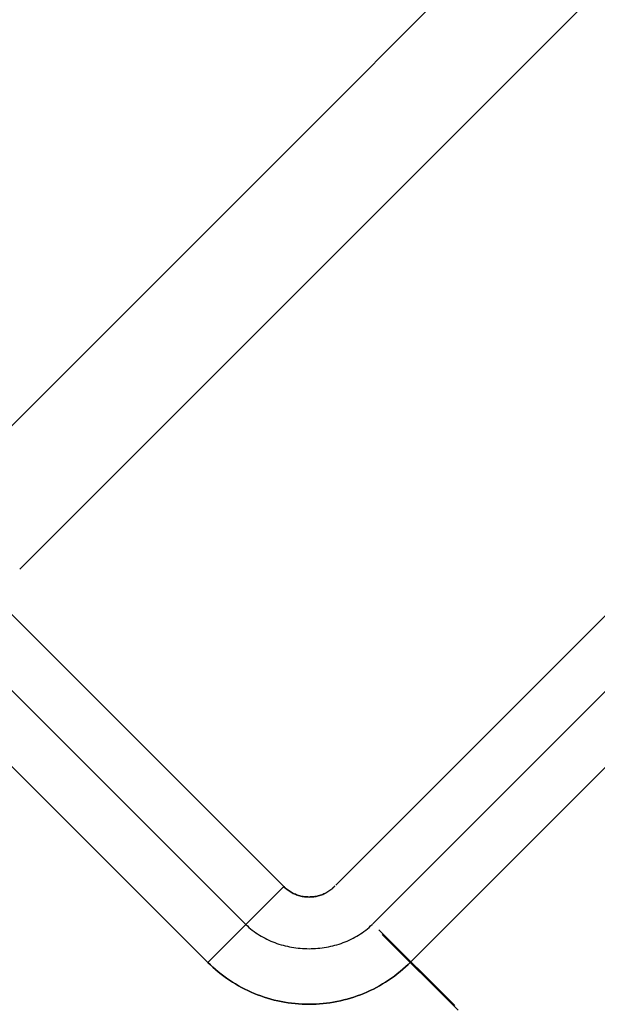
# Model space of a CAD drawing. Header units: millimetres. Extents: x -1030 to 192, y -442 to 180.
# Tile 19 of 256: x -999.59 to -991.51, y -441.96 to -428.2. Entities that reach past the tile are written whole.
import ezdxf

# ---------------------------------------------------------------- set-up
doc = ezdxf.new("R2010")
doc.units = ezdxf.units.MM
doc.header["$MEASUREMENT"] = 0
doc.layers.add('OVIDIO 120x60x72h', color=7, linetype='Continuous')

msp = doc.modelspace()

# ---------------------------------------------------------------- linework, layer by layer
at = {"layer": 'OVIDIO 120x60x72h', "extrusion": (0.2028516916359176, 0.1089792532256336, 0.9731262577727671)}
for points in [[(96.8647101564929, 1070.910786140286), (96.8647101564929, 1231.566630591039)], [(96.8647101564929, 1231.566630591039), (96.8647101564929, 1070.910786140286)]]:
    msp.add_lwpolyline(points, dxfattribs=at)
at = {"layer": 'OVIDIO 120x60x72h', "extrusion": (0.2028516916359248, 0.1089792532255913, 0.9731262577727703)}
msp.add_lwpolyline([(96.56924016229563, 1231.566630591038), (96.56924016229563, 1070.910786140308)], dxfattribs=at)
at = {"layer": 'OVIDIO 120x60x72h', "extrusion": (0.2028516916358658, 0.1089792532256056, 0.973126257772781)}
for points in [[(96.27377016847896, 1231.566630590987), (96.27377016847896, 1070.910786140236)], [(96.27377016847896, 1070.910786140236), (96.27377016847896, 1231.566630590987)]]:
    msp.add_lwpolyline(points, dxfattribs=at)
at = {"layer": 'OVIDIO 120x60x72h', "extrusion": (-0.2655604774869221, 0.8811853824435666, 0.3911393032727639)}
for points in [[(1087.22194817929, 742.6103258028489), (1040.901648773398, 682.4920302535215)], [(1040.901648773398, 682.4920302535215), (1087.22194817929, 742.6103258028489)]]:
    msp.add_lwpolyline(points, dxfattribs=at)
at = {"layer": 'OVIDIO 120x60x72h', "extrusion": (-0.2655070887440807, 0.881208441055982, 0.3911235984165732)}
for points in [[(1040.870750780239, 683.9525481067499), (1086.490486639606, 743.1726723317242)], [(1086.490486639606, 743.1726723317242), (1040.870750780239, 683.9525481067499)]]:
    msp.add_lwpolyline(points, dxfattribs=at)
at = {"layer": 'OVIDIO 120x60x72h'}
for points in [[(-964.4673416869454, -398.6343362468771), (-1000.658703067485, -434.8256976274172)], [(-963.4068309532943, -399.6948469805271), (-999.5908224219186, -435.8788384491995)], [(-995.8983962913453, -440.318122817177), (-1028.424652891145, -407.791866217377)], [(-1028.424652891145, -407.791866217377), (-995.8983962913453, -440.318122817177)], [(-996.4287263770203, -440.8484529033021), (-1028.95498297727, -408.322196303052)], [(-996.9590536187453, -441.3787801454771), (-1029.485310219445, -408.8525235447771)], [(-1029.485310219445, -408.8525235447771), (-996.9590536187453, -441.3787801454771)], [(-976.9828393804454, -423.1712338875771), (-994.6529500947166, -440.8413446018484)], [(-995.8983962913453, -440.318122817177), (-996.9590536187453, -441.3787801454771)], [(-996.9590536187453, -441.3787801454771), (-995.8983962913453, -440.318122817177)]]:
    msp.add_lwpolyline(points, dxfattribs=at)
at = {"layer": 'OVIDIO 120x60x72h', "extrusion": (-0.0004054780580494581, -0.0004054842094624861, 0.9999998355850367)}
for points in [[(-977.49876482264, -422.626192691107), (-995.170361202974, -440.2980542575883)], [(-995.170361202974, -440.2980542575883), (-977.49876482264, -422.626192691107)]]:
    msp.add_lwpolyline(points, dxfattribs=at)
at = {"layer": 'OVIDIO 120x60x72h', "extrusion": (-8.002787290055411e-07, -8.002763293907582e-07, 0.9999999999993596)}
for points in [[(-976.4526036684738, -423.7014126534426), (-994.1211257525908, -441.3698817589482)], [(-994.1211257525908, -441.3698817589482), (-976.4526036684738, -423.7014126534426)]]:
    msp.add_lwpolyline(points, dxfattribs=at)
at = {"layer": 'OVIDIO 120x60x72h', "extrusion": (0, 1, 0)}
for points in [[(419.1110923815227, 757.0783026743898), (1003.790552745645, 757.0783026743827)], [(1003.790552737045, 755.5783021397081), (419.1110923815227, 755.5783024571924)], [(1003.790552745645, 757.0783026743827), (419.1110923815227, 757.0783026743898)], [(419.1110923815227, 755.5783024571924), (1003.790552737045, 755.5783021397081)], [(1003.791935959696, 755.1931791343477), (419.1110923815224, 755.1931791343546)], [(1003.411021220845, 753.2894482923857), (419.1110923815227, 753.2894482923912)], [(419.1110923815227, 753.2894482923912), (1003.411021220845, 753.2894482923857)], [(1003.790552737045, 755.5378085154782), (419.1110923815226, 755.5378085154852)]]:
    msp.add_lwpolyline(points, dxfattribs=at)
at = {"layer": 'OVIDIO 120x60x72h', "extrusion": (-7.538766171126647e-07, 0.9999999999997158, 0)}
for points in [[(419.1114158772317, 754.6319700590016), (1003.41134471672, 754.6310890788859)], [(1003.41134471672, 754.6310890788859), (419.1114158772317, 754.6319700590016)]]:
    msp.add_lwpolyline(points, dxfattribs=at)
at = {"layer": 'OVIDIO 120x60x72h', "extrusion": (0.0002316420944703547, 0.9998841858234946, -0.01521713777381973)}
for points in [[(995.7963615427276, 28.87029091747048), (1006.759063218, 748.953667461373)], [(1006.759063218, 748.953667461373), (995.7963615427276, 28.87029091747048)]]:
    msp.add_lwpolyline(points, dxfattribs=at)
at = {"layer": 'OVIDIO 120x60x72h', "extrusion": (0.9998844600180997, 0.0002316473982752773, 0.01519911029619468)}
for points in [[(-429.1057849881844, 770.7786553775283), (-440.0820979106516, 50.67164602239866)], [(-440.0820979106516, 50.67164602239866), (-429.1057849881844, 770.7786553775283)]]:
    msp.add_lwpolyline(points, dxfattribs=at)
at = {"layer": 'OVIDIO 120x60x72h', "extrusion": (0.9998841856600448, 0.000231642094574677, 0.01521714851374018)}
msp.add_lwpolyline([(-440.2342686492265, 50.7014678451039), (-429.2713662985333, 770.7985335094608)], dxfattribs=at)
at = {"layer": 'OVIDIO 120x60x72h', "extrusion": (0.0002316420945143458, 0.9998841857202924, -0.01521714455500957)}
for points in [[(996.8567731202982, 28.85414401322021), (1007.819469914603, 748.937520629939)], [(1007.819469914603, 748.937520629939), (996.8567731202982, 28.85414401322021)]]:
    msp.add_lwpolyline(points, dxfattribs=at)
at = {"layer": 'OVIDIO 120x60x72h', "extrusion": (0.9998846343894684, 0.0002316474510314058, 0.01518763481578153)}
for points in [[(-430.1551295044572, 770.7712282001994), (-441.1395861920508, 50.67407248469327)], [(-441.1395861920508, 50.67407248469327), (-430.1551295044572, 770.7712282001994)]]:
    msp.add_lwpolyline(points, dxfattribs=at)
at = {"layer": 'OVIDIO 120x60x72h', "extrusion": (0.9998841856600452, 0.0002316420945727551, 0.01521714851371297)}
msp.add_lwpolyline([(-441.7341095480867, 50.72524802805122), (-430.7713105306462, 770.8155262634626)], dxfattribs=at)
at = {"layer": 'OVIDIO 120x60x72h', "extrusion": (-0.01521962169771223, 0.01521962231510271, 0.9997683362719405)}
msp.add_lwpolyline([(-993.4735174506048, -442.0997785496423), (-994.5342662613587, -441.0392754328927)], dxfattribs=at)
at = {"layer": 'OVIDIO 120x60x72h', "extrusion": (-0.01418311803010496, 0.01409696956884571, 0.9998000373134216)}
for points in [[(-993.5164791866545, -442.0263312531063), (-994.5805004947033, -440.9689842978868)], [(-994.5805004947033, -440.9689842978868), (-993.5164791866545, -442.0263312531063)]]:
    msp.add_lwpolyline(points, dxfattribs=at)
at = {"layer": 'OVIDIO 120x60x72h'}
for points in [[(-995.1848570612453, -440.3126683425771, 35.54827786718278), (-995.191012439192, -440.3191304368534, 35.54828431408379), (-995.197250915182, -440.3254397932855, 35.54828951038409), (-995.2035707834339, -440.3315972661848, 35.5482939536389), (-995.2099703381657, -440.3376037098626, 35.54829814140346), (-995.2164478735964, -440.3434599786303, 35.548302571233), (-995.2230016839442, -440.3491669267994, 35.54830774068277), (-995.2296300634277, -440.354725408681, 35.54831414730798), (-995.2363313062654, -440.3601362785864, 35.54832228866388), (-995.2431037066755, -440.3654003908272, 35.54833266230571), (-995.2499455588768, -440.3705185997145, 35.54834576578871), (-995.2568551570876, -440.3754917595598, 35.5483620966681), (-995.2638307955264, -440.3803207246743, 35.54838215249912), (-995.2708707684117, -440.3850063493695, 35.54840643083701), (-995.2779733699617, -440.3895494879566, 35.54843542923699), (-995.2851368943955, -440.393950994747, 35.54846964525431), (-995.2923596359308, -440.398211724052, 35.54850957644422), (-995.2996398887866, -440.4023325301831, 35.54855572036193), (-995.3069759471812, -440.4063142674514, 35.54860857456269), (-995.3143661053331, -440.4101577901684, 35.54866863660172), (-995.3218086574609, -440.4138639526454, 35.54873640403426), (-995.3368441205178, -440.4208676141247, 35.54889704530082), (-995.3520686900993, -440.4273320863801, 35.54909447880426), (-995.3674687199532, -440.4332642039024, 35.54933268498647), (-995.3830305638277, -440.4386708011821, 35.5496156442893), (-995.3987405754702, -440.4435587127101, 35.54994733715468), (-995.4145851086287, -440.447934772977, 35.55033174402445), (-995.4305501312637, -440.4518043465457, 35.55077169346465), (-995.4466200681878, -440.4551669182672, 35.55126540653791), (-995.4627789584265, -440.4580205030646, 35.55180995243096), (-995.479010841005, -440.460363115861, 35.55240240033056), (-995.495299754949, -440.4621927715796, 35.55303981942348), (-995.5116297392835, -440.4635074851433, 35.55371927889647), (-995.5279848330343, -440.4643052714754, 35.55443784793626), (-995.5443490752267, -440.464584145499, 35.55519259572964), (-995.5607065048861, -440.4643421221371, 35.55598059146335), (-995.5770411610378, -440.4635772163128, 35.55679890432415), (-995.5933370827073, -440.4622874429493, 35.55764460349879), (-995.6095783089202, -440.4604708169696, 35.55851475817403), (-995.6257488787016, -440.458125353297, 35.55940643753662), (-995.6418328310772, -440.4552490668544, 35.56031671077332), (-995.6578142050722, -440.4518399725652, 35.56124264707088), (-995.6736770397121, -440.4478960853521, 35.56218131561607), (-995.6894053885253, -440.4434172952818, 35.56313021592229), (-995.7049833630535, -440.438410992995, 35.56408856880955), (-995.7203950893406, -440.4328864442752, 35.56505602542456), (-995.7356246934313, -440.4268529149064, 35.56603223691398), (-995.7506563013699, -440.4203196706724, 35.56701685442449), (-995.7654740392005, -440.4132959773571, 35.56800952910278), (-995.7800620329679, -440.4057911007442, 35.56900991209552), (-995.7944044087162, -440.3978143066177, 35.5700176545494), (-995.8084852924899, -440.3893748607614, 35.5710324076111), (-995.8222888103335, -440.3804820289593, 35.57205382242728), (-995.8357990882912, -440.371145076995, 35.57308155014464), (-995.8490002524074, -440.3613732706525, 35.57411524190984), (-995.8618764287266, -440.3511758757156, 35.57515454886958), (-995.874411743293, -440.3405621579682, 35.57619912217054), (-995.886590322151, -440.3295413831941, 35.57724861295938), (-995.8983962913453, -440.318122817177, 35.57830267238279)], [(-995.8983962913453, -440.318122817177, 35.57830267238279), (-995.886590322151, -440.3295413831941, 35.57724861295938), (-995.874411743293, -440.3405621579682, 35.57619912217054), (-995.8618764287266, -440.3511758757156, 35.57515454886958), (-995.8490002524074, -440.3613732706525, 35.57411524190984), (-995.8357990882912, -440.371145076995, 35.57308155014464), (-995.8222888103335, -440.3804820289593, 35.57205382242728), (-995.8084852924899, -440.3893748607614, 35.5710324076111), (-995.7944044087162, -440.3978143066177, 35.5700176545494), (-995.7800620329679, -440.4057911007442, 35.56900991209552), (-995.7654740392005, -440.4132959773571, 35.56800952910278), (-995.7506563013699, -440.4203196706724, 35.56701685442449), (-995.7356246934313, -440.4268529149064, 35.56603223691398), (-995.7203950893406, -440.4328864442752, 35.56505602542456), (-995.7049833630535, -440.438410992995, 35.56408856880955), (-995.6894053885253, -440.4434172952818, 35.56313021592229), (-995.6736770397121, -440.4478960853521, 35.56218131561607), (-995.6578142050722, -440.4518399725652, 35.56124264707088), (-995.6418328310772, -440.4552490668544, 35.56031671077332), (-995.6257488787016, -440.458125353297, 35.55940643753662), (-995.6095783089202, -440.4604708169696, 35.55851475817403), (-995.5933370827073, -440.4622874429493, 35.55764460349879), (-995.5770411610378, -440.4635772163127, 35.55679890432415), (-995.5607065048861, -440.4643421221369, 35.55598059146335), (-995.5443490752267, -440.4645841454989, 35.55519259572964), (-995.5279848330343, -440.4643052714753, 35.55443784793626), (-995.5116297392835, -440.4635074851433, 35.55371927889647), (-995.495299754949, -440.4621927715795, 35.55303981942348), (-995.479010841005, -440.460363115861, 35.55240240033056), (-995.4627789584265, -440.4580205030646, 35.55180995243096), (-995.4466200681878, -440.4551669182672, 35.55126540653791), (-995.4305501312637, -440.4518043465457, 35.55077169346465), (-995.4145851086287, -440.447934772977, 35.55033174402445), (-995.3987405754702, -440.4435587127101, 35.54994733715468), (-995.3830305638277, -440.4386708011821, 35.5496156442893), (-995.3674687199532, -440.4332642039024, 35.54933268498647), (-995.3520686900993, -440.4273320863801, 35.54909447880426), (-995.3368441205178, -440.4208676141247, 35.54889704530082), (-995.3218086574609, -440.4138639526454, 35.54873640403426), (-995.3143661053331, -440.4101577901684, 35.54866863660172), (-995.3069759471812, -440.4063142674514, 35.54860857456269), (-995.2996398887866, -440.4023325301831, 35.54855572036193), (-995.2923596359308, -440.398211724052, 35.54850957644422), (-995.2851368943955, -440.393950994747, 35.54846964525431), (-995.2779733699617, -440.3895494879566, 35.54843542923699), (-995.2708707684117, -440.3850063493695, 35.54840643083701), (-995.2638307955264, -440.3803207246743, 35.54838215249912), (-995.2568551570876, -440.3754917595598, 35.5483620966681), (-995.2499455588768, -440.3705185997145, 35.54834576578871), (-995.2431037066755, -440.3654003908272, 35.54833266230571), (-995.2363313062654, -440.3601362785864, 35.54832228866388), (-995.2296300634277, -440.354725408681, 35.54831414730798), (-995.2230016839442, -440.3491669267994, 35.54830774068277), (-995.2164478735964, -440.3434599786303, 35.548302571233), (-995.2099703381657, -440.3376037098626, 35.54829814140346), (-995.2035707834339, -440.3315972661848, 35.5482939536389), (-995.197250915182, -440.3254397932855, 35.54828951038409), (-995.191012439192, -440.3191304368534, 35.54828431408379), (-995.1848570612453, -440.3126683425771, 35.54827786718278)], [(-996.4287226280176, -440.8484492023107, 35.57830266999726), (-996.4066939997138, -440.8692623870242, 35.57791257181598), (-996.3841310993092, -440.8894151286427, 35.57752359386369), (-996.3610511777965, -440.9089074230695, 35.57713589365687), (-996.3374714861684, -440.9277392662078, 35.57674962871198), (-996.3134092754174, -440.9459106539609, 35.5763649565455), (-996.2888817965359, -440.9634215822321, 35.5759820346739), (-996.2639063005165, -440.9802720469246, 35.57560102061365), (-996.238500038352, -440.9964620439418, 35.57522207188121), (-996.2126802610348, -441.0119915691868, 35.57484534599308), (-996.1864642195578, -441.026860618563, 35.57447100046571), (-996.1598691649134, -441.0410691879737, 35.57409919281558), (-996.1329123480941, -441.054617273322, 35.57373008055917), (-996.1056110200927, -441.0675048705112, 35.57336382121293), (-996.0779824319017, -441.0797319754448, 35.57300057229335), (-996.0500438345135, -441.0912985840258, 35.5726404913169), (-996.021812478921, -441.1022046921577, 35.57228373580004), (-995.9933056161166, -441.1124502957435, 35.57193046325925), (-995.9645404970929, -441.1220353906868, 35.57158083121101), (-995.9355343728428, -441.1309599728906, 35.57123499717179), (-995.9063044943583, -441.1392240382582, 35.57089311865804), (-995.8768681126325, -441.146827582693, 35.57055535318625), (-995.8472424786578, -441.1537706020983, 35.5702218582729), (-995.8174448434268, -441.1600530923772, 35.56989279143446), (-995.787492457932, -441.165675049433, 35.56956831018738), (-995.7574025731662, -441.1706364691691, 35.56924857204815), (-995.7271924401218, -441.1749373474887, 35.56893373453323), (-995.6968793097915, -441.1785776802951, 35.56862395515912), (-995.666480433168, -441.1815574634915, 35.56831939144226), (-995.6360130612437, -441.1838766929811, 35.56802020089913), (-995.6054944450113, -441.1855353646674, 35.56772654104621), (-995.5749418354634, -441.1865334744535, 35.56743856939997), (-995.5443724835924, -441.1868710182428, 35.56715644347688), (-995.5138036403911, -441.1865479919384, 35.56688032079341), (-995.4832525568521, -441.1855643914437, 35.56661035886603), (-995.452736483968, -441.183920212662, 35.56634671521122), (-995.4222726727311, -441.1816154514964, 35.56608954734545), (-995.3918783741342, -441.1786501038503, 35.56583901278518), (-995.3615708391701, -441.175024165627, 35.5655952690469), (-995.3313673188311, -441.1707376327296, 35.56535847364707), (-995.3012850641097, -441.1657905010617, 35.56512878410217), (-995.2713413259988, -441.1601827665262, 35.56490635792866), (-995.241553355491, -441.1539144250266, 35.56469135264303), (-995.2119384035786, -441.1469854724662, 35.56448392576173), (-995.1825137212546, -441.139395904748, 35.56428423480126), (-995.1532965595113, -441.1311457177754, 35.56409243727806), (-995.1243041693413, -441.1222349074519, 35.56390869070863), (-995.095553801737, -441.1126634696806, 35.56373315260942), (-995.0670627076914, -441.1024314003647, 35.56356598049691), (-995.038848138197, -441.0915386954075, 35.56340733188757), (-995.0109273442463, -441.0799853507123, 35.56325736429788), (-994.9833175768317, -441.0677713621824, 35.56311623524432), (-994.9560360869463, -441.0548967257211, 35.56298410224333), (-994.9291001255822, -441.0413614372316, 35.56286112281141), (-994.9025269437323, -441.0271654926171, 35.56274745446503), (-994.8763337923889, -441.012308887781, 35.56264325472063), (-994.850537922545, -440.9967916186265, 35.56254868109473), (-994.8251565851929, -440.980613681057, 35.56246389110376), (-994.8002070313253, -440.9637750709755, 35.56238904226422), (-994.7757065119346, -440.9462757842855, 35.56232429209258), (-994.7516722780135, -440.9281158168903, 35.56226979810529), (-994.7281215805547, -440.9092951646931, 35.56222571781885), (-994.7050716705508, -440.8898138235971, 35.56219220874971), (-994.6825397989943, -440.8696717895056, 35.56216942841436), (-994.6605432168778, -440.8488690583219, 35.56215753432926), (-994.6544729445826, -440.842916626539, 35.56215617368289)], [(-994.1211542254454, -441.3699102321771, 35.57827439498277), (-994.1574756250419, -441.4062158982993, 35.57828793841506), (-994.1945272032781, -441.441346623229, 35.57829894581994), (-994.2322896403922, -441.4753073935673, 35.57830762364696), (-994.2707436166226, -441.5081031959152, 35.57831417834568), (-994.3098698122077, -441.5397390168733, 35.57831881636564), (-994.3496489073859, -441.5702198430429, 35.57832174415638), (-994.3900615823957, -441.5995506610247, 35.57832316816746), (-994.4310885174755, -441.6277364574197, 35.57832329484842), (-994.4727103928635, -441.6547822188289, 35.57832233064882), (-994.5149078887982, -441.6806929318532, 35.5783204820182), (-994.557661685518, -441.7054735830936, 35.57831795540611), (-994.6009524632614, -441.7291291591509, 35.5783149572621), (-994.6447609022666, -441.7516646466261, 35.57831169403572), (-994.6890676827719, -441.7730850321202, 35.57830837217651), (-994.733853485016, -441.7933953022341, 35.57830519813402), (-994.779098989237, -441.8126004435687, 35.5783023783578), (-994.8247835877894, -441.830703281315, 35.5783000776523), (-994.8708815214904, -441.847697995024, 35.57829829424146), (-994.917365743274, -441.8635766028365, 35.57829698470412), (-994.9642092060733, -441.8783311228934, 35.57829610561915), (-995.0113848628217, -441.8919535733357, 35.57829561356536), (-995.0588656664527, -441.9044359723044, 35.57829546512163), (-995.1066245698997, -441.9157703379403, 35.57829561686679), (-995.1546345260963, -441.9259486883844, 35.57829602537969), (-995.2028684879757, -441.9349630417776, 35.57829664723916), (-995.2512994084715, -441.9428054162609, 35.57829743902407), (-995.299900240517, -441.9494678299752, 35.57829835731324), (-995.3486439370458, -441.9549423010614, 35.57829935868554), (-995.3975034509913, -441.9592208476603, 35.5783003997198), (-995.4464517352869, -441.9622954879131, 35.57830143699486), (-995.4954617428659, -441.9641582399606, 35.57830242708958), (-995.5445064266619, -441.9648011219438, 35.5783033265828), (-995.5935582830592, -441.9642185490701, 35.57830410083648), (-995.6425879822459, -441.9624145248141, 35.57830475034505), (-995.6915657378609, -441.9593954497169, 35.57830528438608), (-995.7404617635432, -441.9551677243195, 35.5783057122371), (-995.7892462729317, -441.949737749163, 35.57830604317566), (-995.8378894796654, -441.9431119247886, 35.57830628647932), (-995.8863615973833, -441.9352966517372, 35.57830645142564), (-995.9346328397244, -441.92629833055, 35.57830654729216), (-995.9826734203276, -441.9161233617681, 35.57830658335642), (-996.0304535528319, -441.9047781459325, 35.578306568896), (-996.0779434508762, -441.8922690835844, 35.57830651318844), (-996.1251133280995, -441.8786025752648, 35.57830642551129), (-996.1719333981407, -441.8637850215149, 35.57830631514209), (-996.2183738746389, -441.8478228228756, 35.57830619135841), (-996.2644049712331, -441.8307223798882, 35.57830606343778), (-996.309996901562, -441.8124900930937, 35.57830594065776), (-996.3551207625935, -441.7931340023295, 35.57830582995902), (-996.3997511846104, -441.7726687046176, 35.57830572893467), (-996.4438636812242, -441.7511104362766, 35.57830563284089), (-996.4874337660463, -441.7284754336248, 35.57830553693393), (-996.5304369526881, -441.7047799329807, 35.57830543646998), (-996.5728487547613, -441.6800401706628, 35.57830532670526), (-996.6146446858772, -441.6542723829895, 35.57830520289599), (-996.6558002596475, -441.6274928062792, 35.57830506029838), (-996.6962909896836, -441.5997176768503, 35.57830489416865), (-996.736092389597, -441.5709632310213, 35.57830469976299), (-996.7751799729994, -441.5412457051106, 35.57830447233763), (-996.8135292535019, -441.5105813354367, 35.57830420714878), (-996.8511157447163, -441.478986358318, 35.57830389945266), (-996.887914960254, -441.4464770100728, 35.57830354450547), (-996.9239024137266, -441.4130695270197, 35.57830313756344), (-996.9590536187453, -441.3787801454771, 35.57830267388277)], [(-996.9590536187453, -441.3787801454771, 35.57830267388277), (-996.9239024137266, -441.4130695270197, 35.57830313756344), (-996.887914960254, -441.4464770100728, 35.57830354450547), (-996.8511157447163, -441.478986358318, 35.57830389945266), (-996.8135292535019, -441.5105813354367, 35.57830420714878), (-996.7751799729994, -441.5412457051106, 35.57830447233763), (-996.736092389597, -441.5709632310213, 35.57830469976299), (-996.6962909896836, -441.5997176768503, 35.57830489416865), (-996.6558002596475, -441.6274928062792, 35.57830506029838), (-996.6146446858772, -441.6542723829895, 35.57830520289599), (-996.5728487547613, -441.6800401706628, 35.57830532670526), (-996.5304369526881, -441.7047799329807, 35.57830543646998), (-996.4874337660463, -441.7284754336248, 35.57830553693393), (-996.4438636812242, -441.7511104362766, 35.57830563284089), (-996.3997511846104, -441.7726687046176, 35.57830572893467), (-996.3551207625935, -441.7931340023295, 35.57830582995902), (-996.309996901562, -441.8124900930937, 35.57830594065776), (-996.2644049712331, -441.8307223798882, 35.57830606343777), (-996.218373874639, -441.8478228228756, 35.57830619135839), (-996.1719333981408, -441.8637850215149, 35.57830631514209), (-996.1251133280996, -441.8786025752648, 35.57830642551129), (-996.0779434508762, -441.8922690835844, 35.57830651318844), (-996.0304535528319, -441.9047781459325, 35.578306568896), (-995.9826734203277, -441.9161233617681, 35.57830658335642), (-995.9346328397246, -441.92629833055, 35.57830654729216), (-995.8863615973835, -441.9352966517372, 35.57830645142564), (-995.8378894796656, -441.9431119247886, 35.57830628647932), (-995.7892462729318, -441.949737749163, 35.57830604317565), (-995.7404617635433, -441.9551677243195, 35.57830571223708), (-995.6915657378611, -441.9593954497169, 35.57830528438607), (-995.642587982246, -441.9624145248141, 35.57830475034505), (-995.5935582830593, -441.9642185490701, 35.57830410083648), (-995.544506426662, -441.9648011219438, 35.5783033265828), (-995.4954617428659, -441.9641582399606, 35.57830242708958), (-995.4464517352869, -441.9622954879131, 35.57830143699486), (-995.3975034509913, -441.9592208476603, 35.5783003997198), (-995.3486439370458, -441.9549423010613, 35.57829935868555), (-995.299900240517, -441.9494678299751, 35.57829835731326), (-995.2512994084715, -441.9428054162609, 35.57829743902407), (-995.2028684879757, -441.9349630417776, 35.57829664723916), (-995.1546345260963, -441.9259486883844, 35.57829602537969), (-995.1066245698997, -441.9157703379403, 35.57829561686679), (-995.0588656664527, -441.9044359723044, 35.57829546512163), (-995.0113848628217, -441.8919535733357, 35.57829561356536), (-994.9642092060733, -441.8783311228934, 35.57829610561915), (-994.917365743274, -441.8635766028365, 35.57829698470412), (-994.8708815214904, -441.847697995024, 35.57829829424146), (-994.8247835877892, -441.830703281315, 35.5783000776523), (-994.7790989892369, -441.8126004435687, 35.57830237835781), (-994.733853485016, -441.7933953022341, 35.57830519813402), (-994.6890676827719, -441.7730850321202, 35.57830837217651), (-994.6447609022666, -441.7516646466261, 35.57831169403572), (-994.6009524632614, -441.7291291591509, 35.5783149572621), (-994.557661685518, -441.7054735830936, 35.57831795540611), (-994.5149078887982, -441.6806929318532, 35.5783204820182), (-994.4727103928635, -441.6547822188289, 35.57832233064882), (-994.4310885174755, -441.6277364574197, 35.57832329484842), (-994.3900615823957, -441.5995506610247, 35.57832316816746), (-994.3496489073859, -441.5702198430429, 35.57832174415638), (-994.3098698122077, -441.5397390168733, 35.57831881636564), (-994.2707436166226, -441.5081031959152, 35.57831417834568), (-994.2322896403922, -441.4753073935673, 35.57830762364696), (-994.1945272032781, -441.441346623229, 35.57829894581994), (-994.1574756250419, -441.4062158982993, 35.57828793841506), (-994.1211542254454, -441.3699102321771, 35.57827439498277)]]:
    msp.add_polyline3d(points, dxfattribs=at)

doc.saveas('drawing.dxf')
